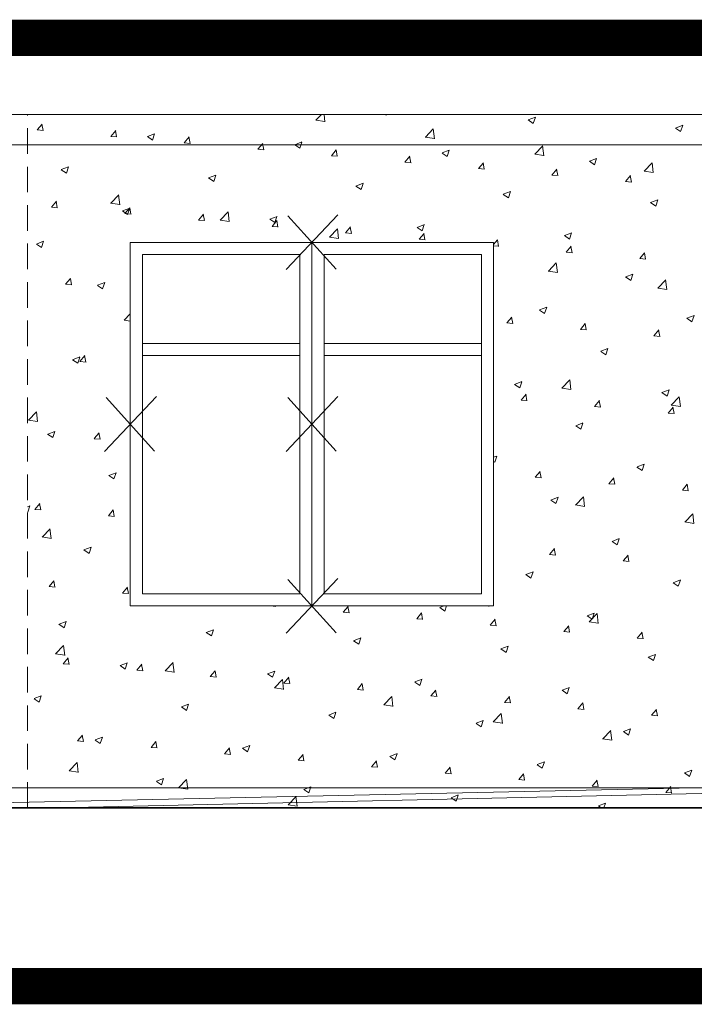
# Model space of a CAD drawing. Header units: millimetres. Extents: x 14577 to 21277, y 19393 to 25333.
# Tile 14 of 19: x 18234 to 18568, y 22814 to 23302. Entities that reach past the tile are written whole.
import ezdxf

# ---------------------------------------------------------------- set-up
doc = ezdxf.new("R2010")
doc.units = ezdxf.units.MM
for name, pattern in [('ACAD_ISO02W100', [15, 12, -3]), ('DASHED', [19.05, 12.7, -6.35]), ('DASHED2', [0.375, 0.25, -0.125])]:
    doc.linetypes.add(name, pattern=pattern)
for name, color, linetype, lineweight in [('DEMONTARZE', 86, 'Continuous', 18), ('SQ_PROJ.Ściany', 7, 'Continuous', 35), ('SQ_TECHNOLOGIA', 251, 'Continuous', 9), ('SQ_Wyburzenia', 94, 'Continuous', 18), ('SQ_ZAKRES_OPRACOWANIA', 7, 'ACAD_ISO02W100', 20)]:
    doc.layers.add(name, color=color, linetype=linetype, lineweight=lineweight)
doc.layers.add('SQ_ELEWACJE', color=7, linetype='Continuous', lineweight=5, true_color=0x3b3b3b)

msp = doc.modelspace()

# ---------------------------------------------------------------- linework, layer by layer
at = {"layer": 'DEMONTARZE', "color": 240, "true_color": 0xed1f24}
for p, q in [((18365.98, 23178.14), (18391.64, 23205.26)), ((18366.79, 23204.76), (18390.78, 23178.33)), ((18275.98, 23088.14), (18301.64, 23115.26)), ((18276.79, 23114.76), (18300.78, 23088.33)), ((18365.98, 23088.14), (18391.64, 23115.26)), ((18366.79, 23114.76), (18390.78, 23088.33)), ((18365.98, 22998.14), (18391.64, 23025.26)), ((18366.79, 23024.76), (18390.78, 22998.33))]:
    msp.add_line(p, q, dxfattribs=at)
at = {"layer": 'SQ_ELEWACJE'}
for p, q in [((19669.34, 23255.01), (18149.34, 23255.01)), ((19669.34, 23240.01), (18149.34, 23240.01)), ((18149.34, 22921.62), (19669.34, 22921.62))]:
    msp.add_line(p, q, dxfattribs=at)
at = {"layer": 'SQ_PROJ.Ściany'}
msp.add_line((18149.44, 22911.62), (19669.34, 22911.62), dxfattribs=at)
at = {"layer": 'SQ_TECHNOLOGIA'}
msp.add_line((18697.18, 22921.62), (18253.12, 22911.62), dxfattribs=at)
at = {"layer": 'SQ_Wyburzenia'}
for p, q in [((19313.34, 23255.01), (18237.8, 23255.01)), ((18237.8, 23255.01), (19313.34, 23255.01)), ((19313.34, 23240.01), (18237.8, 23240.01)), ((18288.73, 23011.62), (18288.73, 23191.62)), ((18288.73, 23191.62), (18468.73, 23191.62)), ((18288.73, 23011.62), (18288.73, 23191.62)), ((18378.73, 23191.62), (18378.73, 23011.62)), ((18468.73, 23191.62), (18468.73, 23011.62)), ((18294.73, 23017.62), (18294.73, 23185.62)), ((18294.73, 23185.62), (18372.73, 23185.62)), ((18372.73, 23185.62), (18372.73, 23017.62)), ((18384.73, 23185.62), (18462.73, 23185.62)), ((18384.73, 23185.62), (18384.73, 23017.62)), ((18462.73, 23185.62), (18462.73, 23017.62)), ((18294.73, 23141.62), (18372.73, 23141.62)), ((18384.73, 23141.62), (18462.73, 23141.62)), ((18294.73, 23135.62), (18372.73, 23135.62)), ((18384.73, 23135.62), (18462.73, 23135.62)), ((18372.73, 23017.62), (18294.73, 23017.62)), ((18462.73, 23017.62), (18384.73, 23017.62)), ((18468.73, 23011.62), (18288.73, 23011.62)), ((18568.34, 22921.62), (18108.96, 22911.62)), ((18237.8, 22921.62), (19313.34, 22921.62)), ((18237.8, 22911.62), (19313.34, 22911.62)), ((19313.34, 22911.62), (18237.8, 22911.62))]:
    msp.add_line(p, q, dxfattribs=at)
at = {"layer": 'SQ_Wyburzenia', "linetype": 'DASHED'}
msp.add_line((18237.8, 22911.62), (18237.8, 23255.01), dxfattribs=at)
at = {"layer": 'SQ_Wyburzenia', "linetype": 'Continuous'}
for p, q in [((18380.7, 23252.09), (18383.5, 23255.01)), ((18385.19, 23251.39), (18384.77, 23255.01)), ((18414.86, 23255.01), (18415.43, 23254.63)), ((18415.43, 23254.63), (18415.56, 23255.01)), ((18485.92, 23252.3), (18489.48, 23253.66)), ((18488.43, 23250.56), (18489.46, 23253.63)), ((18242.6, 23247.3), (18245.04, 23250.22)), ((18245.51, 23247.01), (18244.93, 23250.2)), ((18380.68, 23252.13), (18385.2, 23251.43)), ((18485.91, 23252.26), (18488.43, 23250.56)), ((18558.93, 23248.23), (18562.49, 23249.59)), ((18561.44, 23246.49), (18562.47, 23249.56)), ((18242.6, 23247.3), (18245.63, 23247.03)), ((18279.03, 23244.11), (18281.48, 23247.03)), ((18279.03, 23244.11), (18282.07, 23243.85)), ((18281.95, 23243.82), (18281.36, 23247.01)), ((18297.21, 23244.01), (18299.74, 23242.31)), ((18297.23, 23244.05), (18300.78, 23245.42)), ((18299.74, 23242.31), (18300.77, 23245.38)), ((18434.92, 23243.68), (18438.87, 23247.81)), ((18439.41, 23242.98), (18438.85, 23247.8)), ((18558.91, 23248.19), (18561.44, 23246.49)), ((18315.47, 23240.93), (18317.92, 23243.84)), ((18315.47, 23240.92), (18318.51, 23240.66)), ((18318.39, 23240.64), (18317.8, 23243.82)), ((18351.91, 23237.74), (18354.36, 23240.66)), ((18354.82, 23237.45), (18354.24, 23240.63)), ((18370.22, 23239.95), (18372.74, 23238.24)), ((18370.23, 23239.98), (18373.79, 23241.35)), ((18372.74, 23238.24), (18373.77, 23241.31)), ((18434.9, 23243.72), (18439.41, 23243.02)), ((18489.13, 23235.27), (18493.09, 23239.4)), ((18493.62, 23234.57), (18493.06, 23239.4)), ((18351.91, 23237.74), (18354.94, 23237.47)), ((18388.34, 23234.55), (18390.79, 23237.47)), ((18388.34, 23234.55), (18391.38, 23234.28)), ((18391.26, 23234.26), (18390.67, 23237.44)), ((18424.78, 23231.36), (18427.23, 23234.28)), ((18427.7, 23231.07), (18427.11, 23234.26)), ((18443.22, 23235.88), (18445.75, 23234.17)), ((18443.24, 23235.91), (18446.8, 23237.28)), ((18445.75, 23234.17), (18446.78, 23237.24)), ((18489.11, 23235.31), (18493.63, 23234.61)), ((18424.78, 23231.36), (18427.82, 23231.09)), ((18461.22, 23228.17), (18463.67, 23231.09)), ((18464.13, 23227.88), (18463.55, 23231.07)), ((18516.23, 23231.81), (18518.76, 23230.11)), ((18516.25, 23231.84), (18519.8, 23233.21)), ((18518.76, 23230.11), (18519.79, 23233.18)), ((18543.35, 23226.87), (18547.3, 23230.99)), ((18547.84, 23226.16), (18547.28, 23230.99)), ((18254.53, 23227.63), (18257.05, 23225.93)), ((18254.54, 23227.67), (18258.1, 23229.03)), ((18257.05, 23225.93), (18258.08, 23229)), ((18327.55, 23223.6), (18331.11, 23224.96)), ((18330.06, 23221.86), (18331.09, 23224.93)), ((18461.22, 23228.17), (18464.25, 23227.91)), ((18497.65, 23224.99), (18500.1, 23227.91)), ((18497.65, 23224.98), (18500.69, 23224.72)), ((18500.57, 23224.7), (18499.98, 23227.88)), ((18534.09, 23221.8), (18536.54, 23224.72)), ((18537.01, 23221.51), (18536.42, 23224.69)), ((18543.33, 23226.91), (18547.85, 23226.21)), ((18327.53, 23223.56), (18330.06, 23221.86)), ((18400.54, 23219.49), (18403.07, 23217.79)), ((18400.56, 23219.53), (18404.11, 23220.89)), ((18403.07, 23217.79), (18404.1, 23220.86)), ((18534.09, 23221.8), (18537.13, 23221.53)), ((18279, 23211.01), (18282.96, 23215.14)), ((18283.5, 23210.31), (18282.93, 23215.14)), ((18473.55, 23215.42), (18476.07, 23213.72)), ((18473.56, 23215.46), (18477.12, 23216.83)), ((18476.07, 23213.72), (18477.1, 23216.79)), ((18249.64, 23209.09), (18252.09, 23212.01)), ((18252.56, 23208.8), (18251.97, 23211.98)), ((18278.98, 23211.05), (18283.5, 23210.35)), ((18546.55, 23211.36), (18549.08, 23209.65)), ((18546.57, 23211.39), (18550.13, 23212.76)), ((18549.08, 23209.65), (18550.11, 23212.72)), ((18249.64, 23209.09), (18252.68, 23208.82)), ((18284.85, 23207.18), (18287.38, 23205.47)), ((18284.87, 23207.21), (18288.42, 23208.58)), ((18286.08, 23205.9), (18288.53, 23208.82)), ((18286.08, 23205.9), (18289.12, 23205.63)), ((18287.38, 23205.47), (18288.41, 23208.54)), ((18289, 23205.61), (18288.41, 23208.8)), ((18322.52, 23202.71), (18324.97, 23205.63)), ((18325.44, 23202.42), (18324.85, 23205.61)), ((18333.22, 23202.61), (18337.18, 23206.73)), ((18337.71, 23201.9), (18337.15, 23206.73)), ((18322.52, 23202.71), (18325.55, 23202.45)), ((18333.2, 23202.65), (18337.72, 23201.95)), ((18357.86, 23203.11), (18360.38, 23201.4)), ((18357.87, 23203.14), (18361.43, 23204.51)), ((18358.96, 23199.53), (18361.4, 23202.45)), ((18360.38, 23201.4), (18361.41, 23204.47)), ((18361.87, 23199.24), (18361.29, 23202.42)), ((18430.88, 23199.08), (18434.44, 23200.44)), ((18433.39, 23197.34), (18434.42, 23200.41)), ((18358.95, 23199.52), (18361.99, 23199.26)), ((18387.43, 23194.2), (18391.39, 23198.32)), ((18391.93, 23193.49), (18391.37, 23198.32)), ((18395.39, 23196.34), (18397.84, 23199.26)), ((18395.39, 23196.34), (18398.43, 23196.07)), ((18398.31, 23196.05), (18397.72, 23199.23)), ((18430.86, 23199.04), (18433.39, 23197.34)), ((18431.83, 23193.15), (18434.28, 23196.07)), ((18434.75, 23192.86), (18434.16, 23196.05)), ((18503.89, 23195.01), (18507.44, 23196.37)), ((18506.4, 23193.27), (18507.43, 23196.34)), ((18242.17, 23190.79), (18244.69, 23189.09)), ((18242.18, 23190.83), (18245.74, 23192.19)), ((18244.69, 23189.09), (18245.72, 23192.16)), ((18387.42, 23194.24), (18391.93, 23193.54)), ((18431.83, 23193.15), (18434.87, 23192.88)), ((18468.73, 23190.51), (18470.71, 23192.88)), ((18471.18, 23189.67), (18470.6, 23192.86)), ((18503.87, 23194.97), (18506.4, 23193.27)), ((18468.73, 23189.92), (18471.3, 23189.69)), ((18504.7, 23186.78), (18507.15, 23189.69)), ((18504.7, 23186.77), (18507.74, 23186.51)), ((18507.62, 23186.49), (18507.03, 23189.67)), ((18541.14, 23183.59), (18543.59, 23186.51)), ((18544.06, 23183.3), (18543.47, 23186.48)), ((18495.87, 23177.38), (18499.82, 23181.5)), ((18500.36, 23176.68), (18499.8, 23181.5)), ((18541.14, 23183.58), (18544.18, 23183.32)), ((18495.85, 23177.42), (18500.37, 23176.72)), ((18534.21, 23174.55), (18537.77, 23175.92)), ((18536.72, 23172.81), (18537.75, 23175.88)), ((18256.69, 23170.88), (18259.14, 23173.8)), ((18256.69, 23170.88), (18259.73, 23170.61)), ((18259.61, 23170.59), (18259.02, 23173.77)), ((18272.51, 23170.38), (18276.06, 23171.74)), ((18275.02, 23168.64), (18276.05, 23171.71)), ((18534.19, 23174.52), (18536.72, 23172.81)), ((18550.08, 23168.97), (18554.04, 23173.1)), ((18554.57, 23168.27), (18554.01, 23173.09)), ((18272.49, 23170.34), (18275.02, 23168.64)), ((18550.06, 23169.01), (18554.58, 23168.31)), ((18285.74, 23153.12), (18288.73, 23156.24)), ((18491.51, 23158.13), (18494.04, 23156.43)), ((18491.52, 23158.17), (18495.08, 23159.54)), ((18494.04, 23156.43), (18495.07, 23159.5)), ((18285.72, 23153.16), (18288.73, 23152.69)), ((18475.31, 23151.75), (18477.76, 23154.67)), ((18475.31, 23151.75), (18478.35, 23151.48)), ((18478.23, 23151.46), (18477.64, 23154.65)), ((18511.75, 23148.56), (18514.2, 23151.48)), ((18514.67, 23148.27), (18514.08, 23151.46)), ((18564.52, 23154.07), (18567.04, 23152.36)), ((18564.53, 23154.1), (18568.09, 23155.47)), ((18567.04, 23152.36), (18568.07, 23155.43)), ((18511.75, 23148.56), (18514.79, 23148.3)), ((18548.19, 23145.38), (18550.64, 23148.29)), ((18551.11, 23145.09), (18550.52, 23148.27)), ((18548.19, 23145.37), (18551.22, 23145.11)), ((18521.83, 23137.68), (18524.36, 23135.98)), ((18521.85, 23137.72), (18525.4, 23139.08)), ((18524.36, 23135.98), (18525.39, 23139.05)), ((18260.13, 23133.5), (18262.66, 23131.8)), ((18260.15, 23133.54), (18263.7, 23134.9)), ((18262.66, 23131.8), (18263.69, 23134.87)), ((18263.74, 23132.67), (18266.19, 23135.59)), ((18263.74, 23132.66), (18266.78, 23132.4)), ((18266.66, 23132.38), (18266.07, 23135.56)), ((18479.16, 23121.33), (18482.72, 23122.7)), ((18481.67, 23119.59), (18482.7, 23122.66)), ((18502.6, 23119.49), (18506.56, 23123.61)), ((18507.09, 23118.78), (18506.53, 23123.61)), ((18479.15, 23121.3), (18481.68, 23119.59)), ((18502.58, 23119.53), (18507.1, 23118.83)), ((18552.15, 23117.23), (18554.68, 23115.52)), ((18552.17, 23117.26), (18555.73, 23118.63)), ((18554.68, 23115.52), (18555.71, 23118.59)), ((18482.36, 23113.54), (18484.81, 23116.46)), ((18482.36, 23113.54), (18485.4, 23113.27)), ((18485.28, 23113.25), (18484.69, 23116.43)), ((18518.8, 23110.35), (18521.25, 23113.27)), ((18521.72, 23110.06), (18521.13, 23113.25)), ((18556.82, 23111.08), (18560.77, 23115.2)), ((18561.31, 23110.37), (18560.75, 23115.2)), ((18238.26, 23103.64), (18242.21, 23107.76)), ((18242.75, 23102.93), (18242.19, 23107.76)), ((18518.8, 23110.35), (18521.84, 23110.08)), ((18555.24, 23107.16), (18557.69, 23110.08)), ((18556.8, 23111.12), (18561.32, 23110.42)), ((18558.15, 23106.87), (18557.57, 23110.06)), ((18238.24, 23103.68), (18242.76, 23102.97)), ((18555.24, 23107.16), (18558.27, 23106.9)), ((18247.79, 23096.7), (18251.34, 23098.07)), ((18250.3, 23094.96), (18251.33, 23098.03)), ((18509.47, 23100.84), (18512, 23099.14)), ((18509.49, 23100.88), (18513.04, 23102.24)), ((18512, 23099.14), (18513.03, 23102.21)), ((18247.77, 23096.66), (18250.3, 23094.96)), ((18270.79, 23094.46), (18273.24, 23097.37)), ((18270.79, 23094.45), (18273.83, 23094.19)), ((18273.71, 23094.17), (18273.12, 23097.35)), ((18468.73, 23085.23), (18470.36, 23085.86)), ((18468.73, 23083.15), (18469.32, 23082.75)), ((18469.31, 23082.76), (18470.34, 23085.82)), ((18489.41, 23075.33), (18491.86, 23078.25)), ((18492.33, 23075.04), (18491.74, 23078.22)), ((18539.79, 23080.39), (18542.32, 23078.69)), ((18539.81, 23080.43), (18543.37, 23081.79)), ((18542.32, 23078.69), (18543.35, 23081.76)), ((18278.09, 23076.21), (18280.62, 23074.51)), ((18278.11, 23076.25), (18281.67, 23077.61)), ((18280.62, 23074.51), (18281.65, 23077.58)), ((18489.41, 23075.33), (18492.45, 23075.06)), ((18525.85, 23072.14), (18528.3, 23075.06)), ((18528.77, 23071.85), (18528.18, 23075.04)), ((18525.85, 23072.14), (18528.89, 23071.87)), ((18562.29, 23068.95), (18564.73, 23071.87)), ((18562.29, 23068.95), (18565.32, 23068.69)), ((18565.2, 23068.66), (18564.62, 23071.85)), ((18497.11, 23064.01), (18499.64, 23062.3)), ((18497.13, 23064.04), (18500.68, 23065.41)), ((18499.64, 23062.3), (18500.67, 23065.37)), ((18509.34, 23061.59), (18513.29, 23065.72)), ((18513.83, 23060.89), (18513.27, 23065.71)), ((18237.8, 23060.77), (18238.98, 23061.23)), ((18237.94, 23058.12), (18238.97, 23061.19)), ((18241.4, 23059.43), (18243.85, 23062.35)), ((18241.4, 23059.43), (18244.44, 23059.16)), ((18244.32, 23059.14), (18243.73, 23062.33)), ((18277.84, 23056.24), (18280.29, 23059.16)), ((18280.76, 23055.95), (18280.17, 23059.14)), ((18509.32, 23061.63), (18513.84, 23060.93)), ((18237.8, 23058.21), (18237.94, 23058.12)), ((18277.84, 23056.24), (18280.88, 23055.98)), ((18563.55, 23053.18), (18567.51, 23057.31)), ((18568.04, 23052.48), (18567.48, 23057.31)), ((18244.99, 23045.74), (18248.95, 23049.87)), ((18249.48, 23045.04), (18248.92, 23049.86)), ((18563.53, 23053.23), (18568.05, 23052.52)), ((18244.97, 23045.78), (18249.49, 23045.08)), ((18527.45, 23043.59), (18531.01, 23044.95)), ((18529.96, 23041.85), (18530.99, 23044.92)), ((18265.73, 23039.37), (18268.26, 23037.67)), ((18265.75, 23039.41), (18269.31, 23040.77)), ((18268.26, 23037.67), (18269.29, 23040.74)), ((18496.46, 23037.12), (18498.91, 23040.04)), ((18499.38, 23036.83), (18498.79, 23040.01)), ((18527.43, 23043.55), (18529.96, 23041.85)), ((18496.46, 23037.12), (18499.5, 23036.85)), ((18532.9, 23033.93), (18535.35, 23036.85)), ((18535.81, 23033.64), (18535.23, 23036.82)), ((18532.9, 23033.93), (18535.93, 23033.66)), ((18484.75, 23027.17), (18487.28, 23025.46)), ((18484.77, 23027.2), (18488.32, 23028.57)), ((18487.28, 23025.46), (18488.31, 23028.53)), ((18557.77, 23023.14), (18561.33, 23024.5)), ((18248.45, 23021.22), (18250.9, 23024.14)), ((18248.45, 23021.22), (18251.49, 23020.95)), ((18251.37, 23020.93), (18250.78, 23024.12)), ((18284.89, 23018.03), (18287.34, 23020.95)), ((18287.81, 23017.74), (18287.22, 23020.93)), ((18557.76, 23023.1), (18560.28, 23021.4)), ((18560.28, 23021.4), (18561.31, 23024.47)), ((18284.89, 23018.03), (18287.92, 23017.76)), ((18358.21, 23011.62), (18360.8, 23011.39)), ((18360.68, 23011.37), (18360.63, 23011.62)), ((18394.2, 23008.47), (18396.65, 23011.39)), ((18397.12, 23008.18), (18396.53, 23011.36)), ((18442.07, 23010.78), (18444.59, 23009.08)), ((18442.08, 23010.82), (18444.16, 23011.62)), ((18444.59, 23009.08), (18445.44, 23011.62)), ((18465.27, 23011.62), (18466.35, 23011.45)), ((18466.35, 23011.4), (18466.32, 23011.62)), ((18394.2, 23008.47), (18397.23, 23008.2)), ((18430.64, 23005.28), (18433.08, 23008.2)), ((18430.64, 23005.28), (18433.67, 23005.01)), ((18433.55, 23004.99), (18432.97, 23008.18)), ((18467.07, 23002.09), (18469.52, 23005.01)), ((18469.99, 23001.8), (18469.4, 23004.99)), ((18515.07, 23006.72), (18517.6, 23005.01)), ((18515.09, 23006.75), (18518.65, 23008.12)), ((18516.07, 23003.7), (18520.03, 23007.82)), ((18517.6, 23005.01), (18518.63, 23008.08)), ((18520.56, 23003), (18520, 23007.82)), ((18253.37, 23002.54), (18255.9, 23000.83)), ((18253.39, 23002.57), (18256.94, 23003.94)), ((18255.9, 23000.83), (18256.93, 23003.9)), ((18467.07, 23002.09), (18470.11, 23001.83)), ((18503.51, 22998.91), (18505.96, 23001.82)), ((18506.43, 22998.62), (18505.84, 23001.8)), ((18516.05, 23003.74), (18520.57, 23003.04)), ((18326.38, 22998.47), (18328.9, 22996.76)), ((18326.39, 22998.5), (18329.95, 22999.87)), ((18328.9, 22996.76), (18329.93, 22999.83)), ((18399.4, 22994.43), (18402.96, 22995.8)), ((18401.91, 22992.7), (18402.94, 22995.77)), ((18503.51, 22998.9), (18506.55, 22998.64)), ((18539.95, 22995.72), (18542.4, 22998.64)), ((18539.95, 22995.72), (18542.98, 22995.45)), ((18542.86, 22995.43), (18542.28, 22998.61)), ((18251.73, 22987.85), (18255.68, 22991.97)), ((18256.22, 22987.14), (18255.66, 22991.97)), ((18399.38, 22994.4), (18401.91, 22992.69)), ((18472.41, 22990.37), (18475.96, 22991.73)), ((18474.92, 22988.63), (18475.95, 22991.7)), ((18251.71, 22987.89), (18256.23, 22987.19)), ((18255.5, 22983.01), (18257.95, 22985.93)), ((18258.42, 22982.72), (18257.83, 22985.9)), ((18472.39, 22990.33), (18474.92, 22988.63)), ((18545.4, 22986.26), (18547.92, 22984.56)), ((18545.41, 22986.3), (18548.97, 22987.66)), ((18547.92, 22984.56), (18548.95, 22987.63)), ((18255.5, 22983.01), (18258.54, 22982.74)), ((18283.69, 22982.08), (18286.22, 22980.38)), ((18283.71, 22982.12), (18287.27, 22983.48)), ((18286.22, 22980.38), (18287.25, 22983.45)), ((18291.94, 22979.82), (18294.39, 22982.74)), ((18294.85, 22979.53), (18294.27, 22982.72)), ((18305.94, 22979.44), (18309.9, 22983.56)), ((18310.44, 22978.74), (18309.87, 22983.56)), ((18291.94, 22979.82), (18294.97, 22979.55)), ((18305.92, 22979.48), (18310.44, 22978.78)), ((18328.37, 22976.63), (18330.82, 22979.55)), ((18328.37, 22976.63), (18331.41, 22976.37)), ((18331.29, 22976.34), (18330.7, 22979.53)), ((18356.7, 22978.01), (18359.23, 22976.31)), ((18356.72, 22978.05), (18360.27, 22979.42)), ((18359.23, 22976.31), (18360.26, 22979.38)), ((18364.81, 22973.45), (18367.26, 22976.36)), ((18367.73, 22973.16), (18367.14, 22976.34)), ((18360.14, 22971.07), (18364.66, 22970.37)), ((18360.16, 22971.03), (18364.12, 22975.16)), ((18364.65, 22970.33), (18364.09, 22975.15)), ((18364.81, 22973.44), (18367.85, 22973.18)), ((18401.25, 22970.26), (18403.7, 22973.18)), ((18404.16, 22969.97), (18403.58, 22973.15)), ((18429.71, 22973.95), (18432.23, 22972.24)), ((18429.72, 22973.98), (18433.28, 22975.35)), ((18432.23, 22972.24), (18433.26, 22975.31)), ((18502.73, 22969.91), (18506.29, 22971.28)), ((18505.24, 22968.17), (18506.27, 22971.24)), ((18241.03, 22965.73), (18244.58, 22967.1)), ((18243.54, 22963.99), (18244.57, 22967.06)), ((18401.25, 22970.26), (18404.28, 22969.99)), ((18414.37, 22962.62), (18418.33, 22966.75)), ((18418.87, 22961.92), (18418.31, 22966.74)), ((18437.68, 22967.07), (18440.13, 22969.99)), ((18437.68, 22967.07), (18440.72, 22966.8)), ((18440.6, 22966.78), (18440.01, 22969.96)), ((18474.12, 22963.88), (18476.57, 22966.8)), ((18477.04, 22963.59), (18476.45, 22966.78)), ((18502.71, 22969.88), (18505.24, 22968.17)), ((18241.01, 22965.7), (18243.54, 22963.99)), ((18314.02, 22961.63), (18316.54, 22959.93)), ((18314.03, 22961.67), (18317.59, 22963.03)), ((18316.54, 22959.93), (18317.57, 22963)), ((18414.36, 22962.66), (18418.87, 22961.96)), ((18474.12, 22963.88), (18477.16, 22963.61)), ((18510.56, 22960.69), (18513.01, 22963.61)), ((18513.47, 22960.4), (18512.89, 22963.59)), ((18387.02, 22957.56), (18389.55, 22955.86)), ((18387.04, 22957.6), (18390.6, 22958.96)), ((18389.55, 22955.86), (18390.58, 22958.93)), ((18468.59, 22954.21), (18472.55, 22958.34)), ((18473.08, 22953.51), (18472.52, 22958.34)), ((18510.56, 22960.69), (18513.59, 22960.43)), ((18546.99, 22957.51), (18549.44, 22960.43)), ((18546.99, 22957.5), (18550.03, 22957.24)), ((18549.91, 22957.22), (18549.32, 22960.4)), ((18460.03, 22953.49), (18462.56, 22951.79)), ((18460.05, 22953.53), (18463.6, 22954.89)), ((18462.56, 22951.79), (18463.59, 22954.86)), ((18468.57, 22954.25), (18473.09, 22953.55)), ((18262.55, 22944.8), (18265, 22947.72)), ((18265.47, 22944.51), (18264.88, 22947.69)), ((18271.35, 22945.28), (18274.91, 22946.65)), ((18273.86, 22943.54), (18274.89, 22946.61)), ((18522.81, 22945.81), (18526.76, 22949.93)), ((18527.3, 22945.1), (18526.74, 22949.93)), ((18533.04, 22949.42), (18535.56, 22947.72)), ((18533.05, 22949.46), (18536.61, 22950.83)), ((18535.56, 22947.72), (18536.59, 22950.79)), ((18262.55, 22944.8), (18265.58, 22944.53)), ((18271.33, 22945.25), (18273.86, 22943.54)), ((18298.99, 22941.61), (18301.43, 22944.53)), ((18301.9, 22941.32), (18301.31, 22944.5)), ((18344.36, 22941.21), (18347.91, 22942.58)), ((18346.87, 22939.47), (18347.9, 22942.54)), ((18522.79, 22945.85), (18527.31, 22945.15)), ((18298.98, 22941.61), (18302.02, 22941.34)), ((18335.42, 22938.42), (18337.87, 22941.34)), ((18335.42, 22938.42), (18338.46, 22938.15)), ((18338.34, 22938.13), (18337.75, 22941.32)), ((18344.34, 22941.18), (18346.87, 22939.47)), ((18371.86, 22935.23), (18374.31, 22938.15)), ((18374.78, 22934.94), (18374.19, 22938.13)), ((18417.35, 22937.11), (18419.87, 22935.4)), ((18417.36, 22937.14), (18420.92, 22938.51)), ((18419.87, 22935.4), (18420.9, 22938.47)), ((18258.46, 22929.95), (18262.42, 22934.08)), ((18262.95, 22929.25), (18262.39, 22934.08)), ((18371.86, 22935.23), (18374.9, 22934.97)), ((18408.3, 22932.05), (18410.74, 22934.97)), ((18408.3, 22932.04), (18411.33, 22931.78)), ((18411.21, 22931.76), (18410.63, 22934.94)), ((18490.35, 22933.04), (18492.88, 22931.34)), ((18490.37, 22933.08), (18493.93, 22934.44)), ((18492.88, 22931.34), (18493.91, 22934.41)), ((18258.44, 22929.99), (18262.96, 22929.29)), ((18444.73, 22928.86), (18447.18, 22931.78)), ((18444.73, 22928.86), (18447.77, 22928.59)), ((18447.65, 22928.57), (18447.06, 22931.75)), ((18481.17, 22925.67), (18483.62, 22928.59)), ((18484.09, 22925.38), (18483.5, 22928.57)), ((18563.36, 22928.97), (18565.89, 22927.27)), ((18563.37, 22929.01), (18566.93, 22930.37)), ((18565.89, 22927.27), (18566.92, 22930.34)), ((18301.66, 22924.79), (18304.18, 22923.09)), ((18301.67, 22924.83), (18305.23, 22926.19)), ((18304.18, 22923.09), (18305.21, 22926.16)), ((18312.68, 22921.55), (18316.63, 22925.67)), ((18317.17, 22920.84), (18316.61, 22925.67)), ((18374.68, 22920.76), (18378.24, 22922.12)), ((18481.17, 22925.67), (18484.21, 22925.4)), ((18517.61, 22922.48), (18520.06, 22925.4)), ((18517.61, 22922.48), (18520.64, 22922.22)), ((18520.52, 22922.19), (18519.94, 22925.38)), ((18554.04, 22919.3), (18556.49, 22922.21)), ((18556.96, 22919.01), (18556.37, 22922.19)), ((18312.66, 22921.59), (18317.18, 22920.89)), ((18366.89, 22913.14), (18370.85, 22917.26)), ((18371.39, 22912.43), (18370.82, 22917.26)), ((18374.66, 22920.72), (18377.19, 22919.02)), ((18377.19, 22919.02), (18378.22, 22922.09)), ((18447.69, 22916.69), (18451.24, 22918.06)), ((18450.2, 22914.95), (18451.23, 22918.02)), ((18554.04, 22919.29), (18557.08, 22919.03)), ((18366.87, 22913.18), (18371.39, 22912.48)), ((18447.67, 22916.66), (18450.2, 22914.95)), ((18520.68, 22912.59), (18522.11, 22911.62)), ((18520.69, 22912.62), (18524.25, 22913.99)), ((18523.45, 22911.62), (18524.23, 22913.95))]:
    msp.add_line(p, q, dxfattribs=at)
at = {"layer": 'SQ_ZAKRES_OPRACOWANIA', "color": 251, "linetype": 'DASHED2', "ltscale": 100, "true_color": 0x636466, "const_width": 18}
msp.add_lwpolyline([(15284.68, 23292.89), (20457.55, 23292.89), (20457.55, 22823.4), (15284.68, 22823.4)], close=True, dxfattribs=at)

doc.saveas('drawing.dxf')
